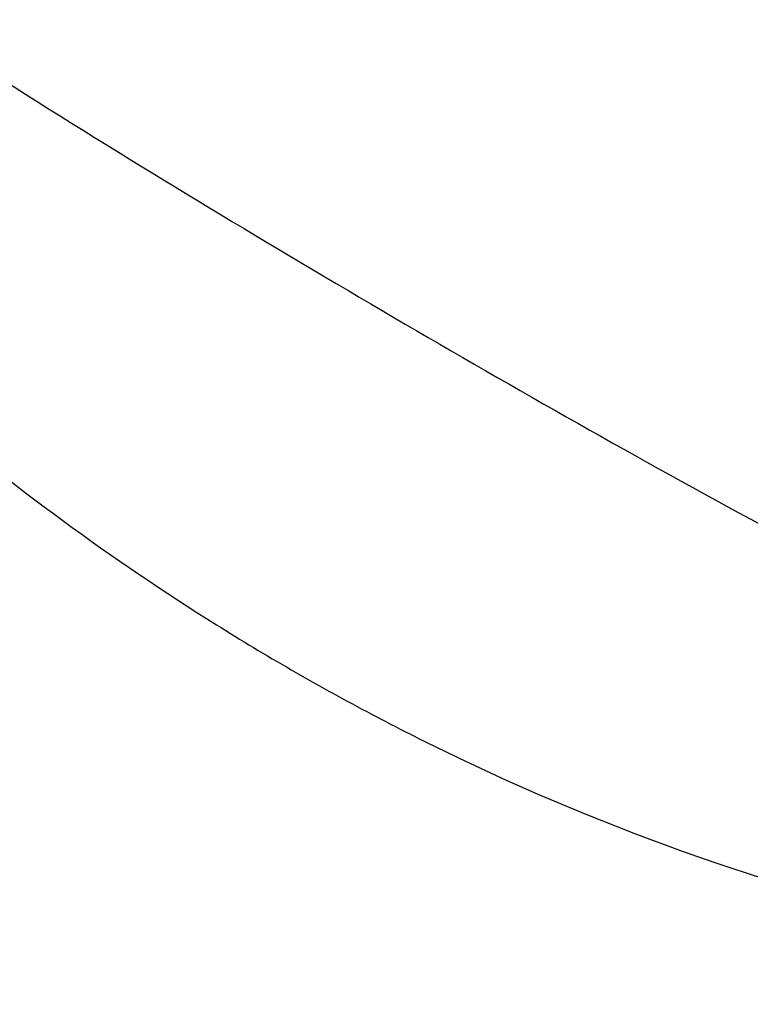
# Model space of a CAD drawing. Header units: millimetres. Extents: x 82 to 1337, y -230 to 1154.
# Tile 176 of 217: x 1008 to 1054, y 732 to 795. Entities that reach past the tile are written whole.
import ezdxf

# ---------------------------------------------------------------- set-up
doc = ezdxf.new("R2010")
doc.units = ezdxf.units.MM

msp = doc.modelspace()

# ---------------------------------------------------------------- linework, layer by layer
at = {"color": 7, "linetype": 'Continuous', "lineweight": 25}
for points, knots in [([(969.796, 804.383), (969.796, 804.383), (969.897, 804.243), (970.574, 803.313), (973.862, 798.822), (978.434, 793.07), (993.381, 776.001), (1008.392, 763.214), (1024.969, 753.251), (1029.779, 750.586), (1043.556, 743.584), (1058.787, 738.292), (1077.699, 734.62), (1086.036, 733.639), (1091.888, 733.281), (1092.928, 733.217), (1093.087, 733.209)], [0.0831025, 0.0831025, 0.0831025, 0.0831025, 0.0831028, 0.085856, 0.101481, 0.1717935, 0.2030435, 0.4686685, 0.4999594, 0.5311685, 0.5624185, 0.7655435, 0.8124185, 0.898356, 0.913981, 0.916816, 0.916816, 0.916816, 0.916816]), ([(988.478, 802.656), (992.594, 799.895), (1004.489, 791.912), (1024.204, 779.794), (1047.567, 766.283), (1070.893, 753.789), (1086.363, 746.359), (1094.099, 742.643)], [0, 0, 0, 0, 0.116751, 0.337505, 0.558407, 0.779161, 1, 1, 1, 1]), ([(1104.141, 679.038), (1090.086, 684.228), (1076.6, 689.814), (1057.223, 698.785), (1050.907, 701.875), (1043.192, 705.863), (1041.659, 706.666), (1038.615, 708.284), (1037.104, 709.097), (1032.606, 711.554), (1029.653, 713.212), (1020.926, 718.247), (1015.287, 721.686), (1007.097, 726.967), (1004.412, 728.747), (999.133, 732.35), (996.541, 734.17), (983.843, 743.345), (974.495, 750.946), (965.96, 758.808)], [0, 0, 0, 0, 0.25, 0.25, 0.375, 0.375, 0.40625, 0.40625, 0.4375, 0.4375, 0.5, 0.5, 0.625, 0.625, 0.6875, 0.6875, 0.75, 0.75, 1, 1, 1, 1])]:
    msp.add_open_spline(points, degree=3, knots=knots, dxfattribs=at)

doc.saveas('drawing.dxf')
